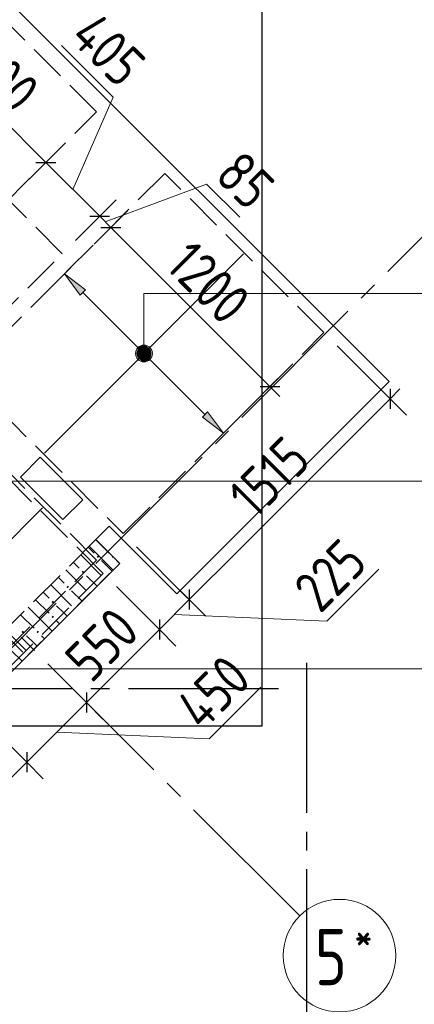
# Model space of a CAD drawing. Header units: millimetres. Extents: x 0 to 40665, y 0 to 42000.
# Tile 7 of 18: x 17371 to 19474, y 13889 to 19136. Entities that reach past the tile are written whole.
import ezdxf

# ---------------------------------------------------------------- set-up
doc = ezdxf.new("R2010")
doc.units = ezdxf.units.MM
doc.linetypes.add('______2', pattern=[270, 200, -70])
doc.linetypes.add('______5', pattern=[1100, 800, -100, 100, -100])
for name, color, linetype, lineweight in [('Standard', 7, 'Continuous', 25), ('ДОП Верх по Х', 7, 'Continuous', 25), ('ЖБ Перекрытие верхний уровень', 7, 'Continuous', 35), ('ЖБ Стена верхний уровень', 7, 'Continuous', 35), ('Оси', 40, '______5', 18), ('Позиционная метка номер позиции', 7, 'Continuous', 13), ('Примечания', 7, 'Continuous', 25)]:
    doc.layers.add(name, color=color, linetype=linetype, lineweight=lineweight)
doc.styles.add('GOST 2.304-81', font='txt')
doc.styles.add('ISOCPEUR', font='txt')

msp = doc.modelspace()

# ---------------------------------------------------------------- hatches: boundary and pattern name
at = {"layer": 'ДОП Верх по Х', "linetype": 'Continuous', "lineweight": 13, "transparency": 33554687}
msp.add_hatch(color=7, dxfattribs=at).paths.add_polyline_path([(17694, 17668.3), (17609.2, 17781.4), (17722.3, 17696.6)], flags=16)
for points in [[(17997.4, 17366.7), (18023.9, 17393.2), (18006.9, 17383.7)], [(18023.9, 17393.2), (17997.4, 17366.7), (17997.4, 17347.6)], [(18023.9, 17393.2), (17997.4, 17347.6), (18043, 17393.2)], [(18043, 17393.2), (17997.4, 17347.6), (18006.9, 17330.6)], [(18043, 17393.2), (18006.9, 17330.6), (18060, 17383.7)], [(18060, 17383.7), (18006.9, 17330.6), (18023.9, 17321.1)], [(18060, 17383.7), (18023.9, 17321.1), (18069.5, 17366.7)], [(18069.5, 17366.7), (18023.9, 17321.1), (18043, 17321.1)], [(18069.5, 17366.7), (18043, 17321.1), (18069.5, 17347.6)], [(18069.5, 17347.6), (18043, 17321.1), (18060, 17330.6)], [(18344.6, 17017.7), (18457.7, 16932.9), (18372.9, 17046)]]:
    msp.add_hatch(color=7, dxfattribs=at).paths.add_polyline_path(points)
at = {"layer": 'ЖБ Стена верхний уровень', "linetype": 'Continuous', "lineweight": 18, "transparency": 33554687}
for points in [[(17781, 16273.1), (17787.5, 16279.6), (17794, 16273.1), (17787.5, 16266.6)], [(17861, 16273.1), (17865.6, 16277.7), (17872.1, 16271.2), (17867.5, 16266.6)], [(17701, 16193.1), (17707.5, 16199.6), (17714, 16193.1), (17707.5, 16186.6)], [(17621, 16113.1), (17627.5, 16119.6), (17634, 16113.1), (17627.5, 16106.6)], [(17541, 16033.1), (17547.5, 16039.6), (17554, 16033.1), (17547.5, 16026.6)], [(17541, 15953.1), (17547.5, 15959.6), (17554, 15953.1), (17547.5, 15946.6)], [(17381, 15873.1), (17387.5, 15879.6), (17394, 15873.1), (17387.5, 15866.6)], [(17461, 15873.1), (17467.5, 15879.6), (17474, 15873.1), (17467.5, 15866.6)]]:
    msp.add_hatch(color=7, dxfattribs=at).paths.add_polyline_path(points, flags=16)
at = {"layer": 'Позиционная метка номер позиции', "linetype": 'Continuous', "lineweight": 13, "transparency": 33554687}
for points in [[(17988.4, 17357.1), (18078.4, 17357.1), (18072.1, 17379.6)], [(17988.4, 17357.1), (18072.1, 17379.6), (17994.7, 17379.6)], [(17994.7, 17379.6), (18072.1, 17379.6), (18055.9, 17395.8)], [(17994.7, 17379.6), (18055.9, 17395.8), (18010.9, 17395.8)], [(18010.9, 17395.8), (18055.9, 17395.8), (18033.4, 17402.1)], [(17994.7, 17334.6), (18078.4, 17357.1), (17988.4, 17357.1)], [(17994.7, 17334.6), (18072.1, 17334.6), (18078.4, 17357.1)], [(18010.9, 17318.5), (18072.1, 17334.6), (17994.7, 17334.6)], [(18010.9, 17318.5), (18055.9, 17318.5), (18072.1, 17334.6)], [(18055.9, 17318.5), (18010.9, 17318.5), (18033.4, 17312.2)]]:
    msp.add_hatch(color=7, dxfattribs=at).paths.add_polyline_path(points)

# ---------------------------------------------------------------- linework, layer by layer
at = {"layer": 'Standard', "color": 7, "linetype": 'Continuous', "lineweight": 13, "transparency": 33554687}
for p, q in [((16803.1, 19082.5), (17510.2, 18375.4)), ((17870, 18722.7), (17593.6, 18999)), ((17653.7, 18231.9), (17870, 18722.7)), ((17510.2, 18375.4), (17797.3, 18088.3)), ((17827, 18058.6), (18367.1, 18259.8)), ((18367.1, 18259.8), (18544, 18083)), ((17797.3, 18088.3), (17856.7, 18028.9)), ((17856.7, 18028.9), (18705.2, 17180.4)), ((18705.2, 17180.4), (18758.2, 17127.3)), ((19345.1, 17116.1), (19398.1, 17169.1)), ((19008.1, 15930.6), (19284.5, 16207)), ((18274.5, 16045.5), (18115.4, 15886.4)), ((18195, 15966), (19008.1, 15930.6)), ((18115.4, 15886.4), (17726.5, 15497.5)), ((18380.6, 15303), (18657.1, 15579.5)), ((17726.5, 15497.5), (17408.3, 15179.3)), ((17567.4, 15338.4), (18380.6, 15303)), ((17408.3, 15179.3), (17062.5, 14833.5))]:
    msp.add_line(p, q, dxfattribs=at)
at = {"layer": 'Standard', "color": 251, "linetype": 'Continuous', "lineweight": -3, "true_color": 0x656565, "transparency": 33554687}
for p, q in [((17510.2, 18375.4), (17598.6, 18463.8)), ((17510.2, 18375.4), (17421.8, 18287)), ((17510.2, 18375.4), (17510.2, 18375.4)), ((17797.3, 18088.3), (17885.7, 18176.7)), ((17856.7, 18028.9), (17945.1, 18117.3)), ((17797.3, 18088.3), (17668.6, 17959.6)), ((17797.3, 18088.3), (17708.9, 17999.9)), ((17856.7, 18028.9), (17768.3, 17940.5)), ((17856.7, 18028.9), (17856.7, 18028.9)), ((19345.1, 17116.1), (19063.7, 17397.5)), ((18705.2, 17180.4), (18793.6, 17268.8)), ((18705.2, 17180.4), (18616.8, 17092)), ((18705.2, 17180.4), (18705.2, 17180.4)), ((19345.1, 17116.1), (19256.7, 17204.5)), ((19345.1, 17116.1), (19433.5, 17027.7)), ((18274.5, 16045.5), (18186.1, 16133.9)), ((18274.5, 16045.5), (18362.9, 15957.1)), ((18115.4, 15886.4), (18027, 15974.8)), ((18115.4, 15886.4), (18203.8, 15798)), ((17726.5, 15497.5), (17638.1, 15585.9)), ((17726.5, 15497.5), (17814.9, 15409.1)), ((17726.5, 15497.5), (17726.5, 15497.5)), ((17408.3, 15179.3), (17319.9, 15267.7)), ((17408.3, 15179.3), (17496.7, 15090.9))]:
    msp.add_line(p, q, dxfattribs=at)
at = {"layer": 'Standard', "color": 7, "linetype": 'Continuous', "lineweight": 25, "transparency": 33554687}
for p, q in [((17457.2, 18375.4), (17563.2, 18375.4)), ((17744.3, 18088.3), (17850.3, 18088.3)), ((17803.6, 18028.9), (17909.7, 18028.9)), ((18652.2, 17180.4), (18758.2, 17180.4)), ((19345.1, 17169.1), (19345.1, 17063)), ((18274.5, 16098.6), (18274.5, 15992.5)), ((18115.4, 15939.5), (18115.4, 15833.4)), ((17726.5, 15550.5), (17726.5, 15444.5)), ((17408.3, 15232.3), (17408.3, 15126.3))]:
    msp.add_line(p, q, dxfattribs=at)
at = {"layer": 'Standard', "color": 254, "linetype": 'Continuous', "lineweight": 25, "true_color": 0xc4c4ff, "transparency": 33554687}
msp.add_lwpolyline([(9319.5, 15373.4), (18663.8, 15373.4), (18663.8, 40399), (9319.5, 40399), (9319.5, 15373.4)], dxfattribs=at)
at = {"layer": 'Standard', "color": 7, "linetype": 'Continuous', "lineweight": 13, "transparency": 33554687}
msp.add_lwpolyline([(19345.1, 17116.1), (18577.8, 16348.8), (18577.8, 16348.8), (18537, 16308), (18537, 16308), (18274.5, 16045.5)], dxfattribs=at)
at = {"layer": 'Standard', "color": 251, "linetype": 'Continuous', "lineweight": -3, "true_color": 0x656565, "transparency": 33554687}
for points in [[(18274.5, 16045.5), (18262.5, 16057.5), (18262.5, 16057.5), (18262.5, 16057.5), (18262.5, 16057.5), (17993.1, 16326.9)], [(18115.4, 15886.4), (18103.4, 15898.4), (18103.4, 15898.4), (18103.4, 15898.4), (18103.4, 15898.4), (17887.1, 16114.8)], [(17408.3, 15179.3), (17396.3, 15191.3), (17396.3, 15191.3), (17180, 15407.7)]]:
    msp.add_lwpolyline(points, dxfattribs=at)
at = {"layer": 'ДОП Верх по Х', "color": 7, "linetype": 'Continuous', "lineweight": 25, "transparency": 33554687}
for p, q in [((18563.8, 17887.5), (17503.1, 16826.8)), ((16326.5, 16826.8), (17387.2, 15766.2)), ((16432.6, 15473.4), (17493.2, 16534.1))]:
    msp.add_line(p, q, dxfattribs=at)
at = {"layer": 'ДОП Верх по Х', "color": 251, "linetype": 'Continuous', "lineweight": 13, "true_color": 0x494949, "transparency": 33554687}
for p, q in [((17609.2, 17781.4), (17679.9, 17852.1)), ((17609.2, 17781.4), (17538.5, 17710.7)), ((17609.2, 17781.4), (17722.3, 17696.6)), ((17694, 17668.3), (17609.2, 17781.4)), ((17609.2, 17781.4), (17609.2, 17781.4)), ((17722.3, 17696.6), (17694, 17668.3)), ((17708.2, 17682.4), (18012.2, 17378.4)), ((18060, 17383.7), (18060, 17383.7)), ((18006.9, 17330.6), (18006.9, 17330.6)), ((18054.7, 17335.9), (18358.7, 17031.9)), ((18372.9, 17046), (18344.6, 17017.7)), ((18344.6, 17017.7), (18457.7, 16932.9)), ((18457.7, 16932.9), (18372.9, 17046)), ((18457.7, 16932.9), (18528.4, 17003.6)), ((18457.7, 16932.9), (18387, 16862.2)), ((18457.7, 16932.9), (18457.7, 16932.9))]:
    msp.add_line(p, q, dxfattribs=at)
msp.add_circle((18033.4, 17357.1), 37.5, dxfattribs=at)
at = {"layer": 'ЖБ Перекрытие верхний уровень', "color": 7, "linetype": 'Continuous', "lineweight": 18, "transparency": 33554687}
for p, q in [((19340.2, 17207.2), (13846, 22701.5)), ((18208.8, 16075.9), (19340.2, 17207.2)), ((17374.4, 16698.1), (17480.5, 16804.2)), ((17480.5, 16804.2), (17706.8, 16577.9)), ((17600.7, 16471.9), (17374.4, 16698.1)), ((17706.8, 16577.9), (17600.7, 16471.9)), ((17742.1, 16330.4), (17848.2, 16436.5)), ((17848.2, 16436.5), (18208.8, 16075.9)), ((17869.4, 16203.2), (17742.1, 16330.4)), ((15914.2, 14248), (17869.4, 16203.2))]:
    msp.add_line(p, q, dxfattribs=at)
at = {"layer": 'ЖБ Стена верхний уровень', "color": 251, "linetype": '______2', "lineweight": 13, "true_color": 0x656565, "transparency": 33554687}
for p, q in [((17777.5, 16365.8), (12926.7, 11515)), ((17904.8, 16238.5), (17777.5, 16365.8)), ((11689.3, 10023), (17904.8, 16238.5))]:
    msp.add_line(p, q, dxfattribs=at)
at = {"layer": 'ЖБ Стена верхний уровень', "color": 9, "linetype": 'Continuous', "lineweight": 18, "true_color": 0xc7c7c7, "transparency": 33554687}
for p, q in [((17736.1, 16324.5), (17767.5, 16293.1)), ((17776.1, 16364.5), (17847.5, 16293.1)), ((17696.1, 16284.5), (17807.5, 16173.1)), ((17656.1, 16244.5), (17687.5, 16213.1)), ((17847.5, 16213.1), (17807.5, 16253.1)), ((17887.5, 16253.1), (17903.4, 16237.2)), ((17576.1, 16164.5), (17607.5, 16133.1)), ((17616.1, 16204.5), (17727.5, 16093.1)), ((17783.4, 16117.2), (17727.5, 16173.1)), ((17863.4, 16197.2), (17847.5, 16213.1)), ((17536.1, 16124.5), (17647.5, 16013.1)), ((17496.1, 16084.5), (17527.5, 16053.1)), ((17703.4, 16037.2), (17647.5, 16093.1)), ((17416.1, 16004.5), (17447.5, 15973.1)), ((17456.1, 16044.5), (17527.5, 15973.1)), ((17607.5, 15973.1), (17567.5, 16013.1)), ((17376.1, 15964.5), (17447.5, 15893.1)), ((17447.5, 15973.1), (17543.4, 15877.2)), ((17623.4, 15957.2), (17607.5, 15973.1)), ((17567.5, 15933.1), (17583.4, 15917.2)), ((17296.1, 15884.5), (17407.5, 15773.1)), ((17447.5, 15813.1), (17407.5, 15853.1)), ((17487.5, 15853.1), (17503.4, 15837.2)), ((17463.4, 15797.2), (17447.5, 15813.1)), ((17383.4, 15717.2), (17327.5, 15773.1))]:
    msp.add_line(p, q, dxfattribs=at)
at = {"layer": 'Оси', "color": 8, "linetype": '______5', "lineweight": -3, "transparency": 33554687}
for p, q in [((18863.7, 14360.3), (10783.6, 22440.4)), ((11554.9, 10016), (20530.9, 18992)), ((18900.5, 15708.6), (18900.5, 7060)), ((18750.5, 15570), (3600, 15570))]:
    msp.add_line(p, q, dxfattribs=at)
at = {"layer": 'Оси', "color": 7, "linetype": 'Continuous', "lineweight": 13, "transparency": 33554687}
msp.add_circle((19075.8, 14148.2), 300, dxfattribs=at)
at = {"layer": 'Позиционная метка номер позиции', "color": 7, "linetype": 'Continuous', "lineweight": 13, "transparency": 33554687}
for p, q in [((18033.4, 17402.1), (18033.4, 17402.1)), ((17988.4, 17357.1), (17988.4, 17357.1)), ((18078.4, 17357.1), (18078.4, 17357.1)), ((18033.4, 17312.2), (18033.4, 17312.2))]:
    msp.add_line(p, q, dxfattribs=at)
for points in [[(18033.4, 17357.1), (18033.4, 17676.5), (21715.5, 17676.5)], [(16856.8, 16296.5), (16856.8, 16676.5), (21715.5, 16676.5)], [(16962.9, 16003.7), (16962.9, 15676.5), (21715.5, 15676.5)]]:
    msp.add_lwpolyline(points, dxfattribs=at)
msp.add_circle((18033.4, 17357.1), 45, dxfattribs=at)
at = {"layer": 'Примечания', "color": 7, "linetype": '______2', "lineweight": 18, "transparency": 33554687}
for p, q in [((17780.3, 18645.5), (16224.7, 20201.1)), ((17597.9, 17888.9), (15609.5, 19877.3)), ((16709.7, 17574.9), (17780.3, 18645.5)), ((18144.5, 18316.7), (17073.9, 17246.1)), ((18993, 17468.2), (18144.5, 18316.7)), ((17032.2, 17323.2), (17597.9, 17888.9)), ((17922.4, 16397.6), (18993, 17468.2)), ((17816.4, 16185.5), (16745.8, 17256)), ((17073.9, 17246.1), (17922.4, 16397.6)), ((17781, 16256.2), (16932.5, 17104.7)), ((16710.4, 15185.6), (17781, 16256.2)), ((17109.3, 15478.4), (17816.4, 16185.5))]:
    msp.add_line(p, q, dxfattribs=at)

# ---------------------------------------------------------------- texts
at = {"layer": 'Standard', "color": 7, "linetype": 'Continuous', "lineweight": 25, "transparency": 33554687, "char_height": 220, "attachment_point": 7, "style": 'GOST 2.304-81'}
for s, insert, width, rotation in [('405', (17629, 19034.4), 516.397, 315), ('1000', (17015.1, 18941.3), 625.738, 315), ('85', (18402.4, 18295.2), 375.743, 315), ('1200', (18139.4, 17817), 625.743, 315), ('1515', (18625.2, 16466.9), 547.708, 45), ('225', (18972.8, 15966), 516.392, 45), ('550', (17752.9, 15594.6), 500.821, 45), ('450', (18345.2, 15338.4), 516.388, 45)]:
    msp.add_mtext(s, dxfattribs=dict(at, insert=insert, width=width, rotation=rotation))
at = {"layer": 'Оси', "color": 7, "linetype": 'Continuous', "lineweight": 25, "transparency": 33554687, "attachment_point": 7, "style": 'ISOCPEUR'}
for s, insert, char_height, width in [('\\W0.80;*', (19154.3, 14165.7), 180, 215.909), ('\\W0.78;5', (18944.3, 13990.7), 300, 326.407)]:
    msp.add_mtext(s, dxfattribs=dict(at, insert=insert, char_height=char_height, width=width))

doc.saveas('drawing.dxf')
